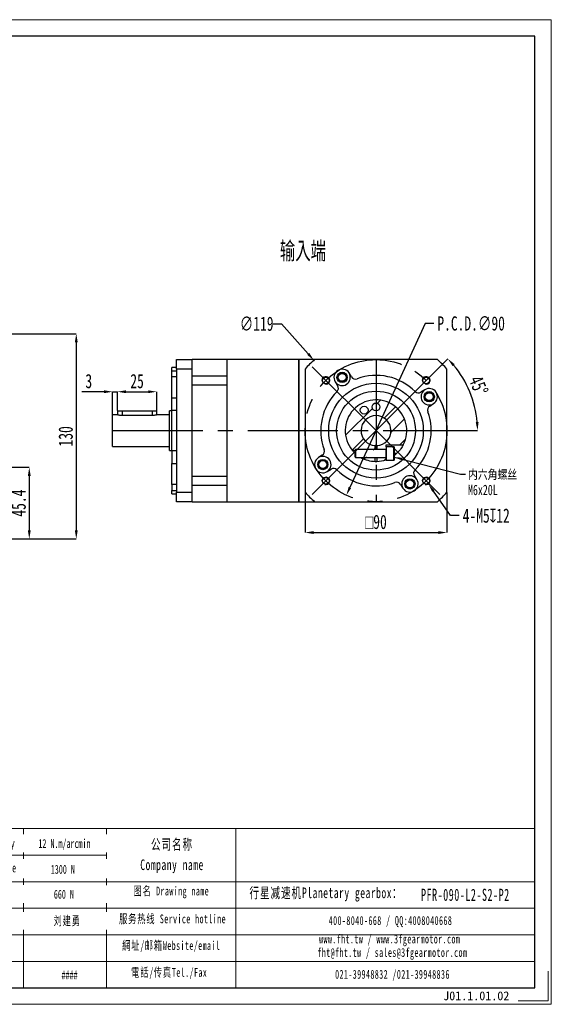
# Model space of a CAD drawing. Header units: millimetres. Extents: x 2388 to 2684, y 131 to 339.
# Tile 4 of 4: x 2572 to 2684, y 131 to 339. Entities that reach past the tile are written whole.
import ezdxf

# ---------------------------------------------------------------- set-up
doc = ezdxf.new("R2010")
doc.units = ezdxf.units.MM
doc.linetypes.add('CENTER2', pattern=[28.575, 19.05, -3.175, 3.175, -3.175])
doc.layers.add('3中心线层', color=1, linetype='CENTER2')
doc.layers.add('6文字层', color=3, linetype='Continuous')
doc.layers.add('SLD-0', color=7, linetype='Continuous', lineweight=18)
doc.layers.add('图框_外框线', color=7, linetype='Continuous', lineweight=18)
doc.styles.add('SLDTEXTSTYLE0', font='TXT', dxfattribs={"width": 0.7, "bigfont": 'bigfont'})
doc.styles.add('SLDTEXTSTYLE1', font='TXT', dxfattribs={"width": 0.7})
doc.styles.add('标准', font='txt', dxfattribs={"width": 0.667})
doc.styles.add('样式 1', font='txt')
doc.dimstyles.new('SLDDIMSTYLE0', dxfattribs={"dimtxt": 3, "dimasz": 1.8, "dimexe": 0, "dimexo": 0.0625, "dimgap": 0.75, "dimtad": 0, "dimtih": 1, "dimtoh": 1, "dimlfac": 3, "dimrnd": 1e-09, "dimzin": 12, "dimdsep": 46, "dimtxsty": 'SLDTEXTSTYLE1', "dimsah": 1, "dimcen": 0, "dimadec": 0, "dimazin": 3, "dimtfac": 1, "dimtofl": 0, "dimtmove": 0, "dimatfit": 3, "dimfxl": 1, "dimfrac": 2, "dimtolj": 1, "dimtzin": 12, "dimarcsym": 0})
doc.dimstyles.new('SLDDIMSTYLE1', dxfattribs={"dimtxt": 3, "dimasz": 1.8, "dimexe": 0, "dimexo": 0.0625, "dimgap": 0.75, "dimtad": 1, "dimdec": 4, "dimlfac": 3, "dimzin": 12, "dimdsep": 46, "dimtxsty": 'SLDTEXTSTYLE1', "dimsah": 1, "dimcen": 0.09, "dimazin": 3, "dimtfac": 1, "dimtofl": 0, "dimtmove": 0, "dimatfit": 3, "dimfxl": 1, "dimfrac": 2, "dimtolj": 1, "dimtzin": 12, "dimarcsym": 0})
doc.dimstyles.new('SLDDIMSTYLE10', dxfattribs={"dimtxt": 3, "dimasz": 1.8, "dimexe": 0, "dimexo": 0.0625, "dimgap": 0.75, "dimtad": 0, "dimtih": 1, "dimtoh": 1, "dimlfac": 3, "dimrnd": 1e-09, "dimzin": 12, "dimdsep": 46, "dimtxsty": 'SLDTEXTSTYLE1', "dimsah": 1, "dimcen": 0, "dimadec": 0, "dimazin": 3, "dimtfac": 1, "dimtofl": 0, "dimtmove": 0, "dimatfit": 3, "dimfxl": 1, "dimfrac": 2, "dimtolj": 1, "dimtzin": 12, "dimarcsym": 0})
doc.dimstyles.new('SLDDIMSTYLE11', dxfattribs={"dimtxt": 0.18, "dimasz": 1.8, "dimexe": 0, "dimexo": 0.0625, "dimgap": 0, "dimtad": 0, "dimtih": 1, "dimtoh": 1, "dimdec": 0, "dimrnd": 1e-09, "dimzin": 0, "dimdsep": 46, "dimtxsty": 'Standard', "dimsah": 1, "dimcen": 0.09, "dimadec": 0, "dimazin": 0, "dimtfac": 1.8, "dimtdec": 0, "dimtofl": 0, "dimtmove": 0, "dimatfit": 3, "dimfxl": 1, "dimfrac": 2, "dimtolj": 1, "dimtzin": 0, "dimarcsym": 0})
doc.dimstyles.new('SLDDIMSTYLE2', dxfattribs={"dimtxt": 3, "dimasz": 1.8, "dimexe": 0, "dimexo": 0.0625, "dimgap": 0.75, "dimtad": 0, "dimtih": 1, "dimtoh": 1, "dimlfac": 3, "dimrnd": 1e-09, "dimzin": 12, "dimdsep": 46, "dimtxsty": 'SLDTEXTSTYLE1', "dimsah": 1, "dimcen": 0, "dimadec": 0, "dimazin": 3, "dimtfac": 1, "dimtofl": 0, "dimtmove": 0, "dimatfit": 3, "dimfxl": 1, "dimfrac": 2, "dimtolj": 1, "dimtzin": 12, "dimarcsym": 0})
doc.dimstyles.new('SLDDIMSTYLE4', dxfattribs={"dimtxt": 3, "dimasz": 1.8, "dimexe": 0, "dimexo": 0.0625, "dimgap": 0.75, "dimtad": 1, "dimlfac": 3, "dimrnd": 1e-09, "dimzin": 12, "dimdsep": 46, "dimtxsty": 'SLDTEXTSTYLE1', "dimsah": 1, "dimcen": 0.09, "dimadec": 0, "dimazin": 3, "dimtfac": 1, "dimtofl": 0, "dimtmove": 0, "dimatfit": 3, "dimfxl": 1, "dimfrac": 2, "dimtolj": 1, "dimtzin": 12, "dimarcsym": 0})
doc.dimstyles.new('SLDDIMSTYLE7', dxfattribs={"dimtxt": 3, "dimasz": 1.8, "dimexe": 0, "dimexo": 0.0625, "dimgap": 0.75, "dimtad": 1, "dimlfac": 3, "dimrnd": 1e-09, "dimzin": 12, "dimdsep": 46, "dimtxsty": 'SLDTEXTSTYLE1', "dimsah": 1, "dimcen": 0.09, "dimadec": 0, "dimazin": 3, "dimtfac": 1, "dimtmove": 0, "dimatfit": 0, "dimfxl": 1, "dimfrac": 2, "dimtolj": 1, "dimtzin": 12, "dimarcsym": 0})
pattern_1 = [(45, (2388.4566, 129.769), (-2.245064, 2.245064), [])]

# ---------------------------------------------------------------- blocks, each defined once
blk = doc.blocks.new('*D110')
at = {"layer": '6文字层', "color": 0, "lineweight": -2}
for p, q in [((2540.82, 273), (2583.54, 273)), ((2583.54, 271.2), (2583.54, 231.47)), ((2560.6, 229.67), (2583.54, 229.67))]:
    blk.add_line(p, q, dxfattribs=at)
at = {"layer": '6文字层', "color": 0}
for points in [[(2583.84, 271.2), (2583.24, 271.2), (2583.54, 273)], [(2583.24, 231.47), (2583.84, 231.47), (2583.54, 229.67)]]:
    blk.add_solid(points, dxfattribs=at)
at = {"layer": 'Defpoints', "color": 0}
for p in [(2540.76, 273), (2560.54, 229.67), (2583.54, 229.67)]:
    blk.add_point(p, dxfattribs=at)
at = {"layer": '6文字层', "color": 0, "insert": (2579.79, 251.34), "char_height": 3, "attachment_point": 2, "rotation": 90, "style": 'SLDTEXTSTYLE1'}
blk.add_mtext('\\A1;130', dxfattribs=at)
blk = doc.blocks.new('*D111')
at = {"layer": '6文字层', "color": 0, "lineweight": -2}
for p, q in [((2548.93, 244.8), (2573.61, 244.8)), ((2573.61, 243), (2573.61, 231.47)), ((2560.6, 229.67), (2573.61, 229.67))]:
    blk.add_line(p, q, dxfattribs=at)
at = {"layer": '6文字层', "color": 0}
for points in [[(2573.91, 243), (2573.31, 243), (2573.61, 244.8)], [(2573.31, 231.47), (2573.91, 231.47), (2573.61, 229.67)]]:
    blk.add_solid(points, dxfattribs=at)
at = {"layer": 'Defpoints', "color": 0}
for p in [(2548.87, 244.8), (2560.54, 229.67), (2573.61, 229.67)]:
    blk.add_point(p, dxfattribs=at)
at = {"layer": '6文字层', "color": 0, "insert": (2569.86, 237.24), "char_height": 3, "attachment_point": 2, "rotation": 90, "style": 'SLDTEXTSTYLE1'}
blk.add_mtext('\\A1;45.4', dxfattribs=at)
blk = doc.blocks.new('*D117')
at = {"layer": '6文字层', "color": 0, "lineweight": -2}
for p, q in [((2592.23, 256.77), (2592.23, 260.76)), ((2594.03, 260.76), (2598.76, 260.76)), ((2600.56, 256.77), (2600.56, 260.76))]:
    blk.add_line(p, q, dxfattribs=at)
at = {"layer": '6文字层', "color": 0}
for points in [[(2594.03, 261.06), (2594.03, 260.46), (2592.23, 260.76)], [(2598.76, 260.46), (2598.76, 261.06), (2600.56, 260.76)]]:
    blk.add_solid(points, dxfattribs=at)
at = {"layer": 'Defpoints', "color": 0}
for p in [(2600.56, 260.76), (2592.23, 256.71), (2600.56, 256.71)]:
    blk.add_point(p, dxfattribs=at)
at = {"layer": '6文字层', "color": 0, "insert": (2596.39, 264.51), "char_height": 3, "attachment_point": 2, "style": 'SLDTEXTSTYLE1'}
blk.add_mtext('\\A1;25', dxfattribs=at)
blk = doc.blocks.new('*D118')
at = {"layer": '6文字层', "color": 0, "lineweight": -2}
for p, q in [((2589.43, 260.76), (2584.73, 260.76)), ((2591.23, 255.94), (2591.23, 260.76)), ((2591.23, 260.76), (2592.23, 260.76)), ((2592.23, 256.77), (2592.23, 260.76)), ((2594.03, 260.76), (2595.83, 260.76))]:
    blk.add_line(p, q, dxfattribs=at)
at = {"layer": '6文字层', "color": 0}
for points in [[(2589.43, 260.46), (2589.43, 261.06), (2591.23, 260.76)], [(2594.03, 261.06), (2594.03, 260.46), (2592.23, 260.76)]]:
    blk.add_solid(points, dxfattribs=at)
at = {"layer": 'Defpoints', "color": 0}
for p in [(2592.23, 260.76), (2591.23, 255.88), (2592.23, 256.71)]:
    blk.add_point(p, dxfattribs=at)
at = {"layer": '6文字层', "color": 0, "insert": (2586.18, 264.51), "char_height": 3, "attachment_point": 2, "style": 'SLDTEXTSTYLE1'}
blk.add_mtext('\\A1;3', dxfattribs=at)
blk = doc.blocks.new('*D119')
at = {"layer": '6文字层', "color": 0, "lineweight": -2}
for p, q in [((2625.14, 275.12), (2626.94, 275.12)), ((2626.94, 275.12), (2632.57, 268.75))]:
    blk.add_line(p, q, dxfattribs=at)
at = {"layer": '6文字层', "color": 0}
blk.add_solid([(2632.34, 268.55), (2632.79, 268.95), (2633.76, 267.4)], dxfattribs=at)
at = {"layer": 'Defpoints', "color": 0}
for p in [(2633.76, 267.4), (2660.03, 237.68)]:
    blk.add_point(p, dxfattribs=at)
at = {"layer": '6文字层', "color": 0, "insert": (2618.09, 276.62), "char_height": 3, "attachment_point": 1, "style": 'SLDTEXTSTYLE1'}
blk.add_mtext('\\A1;∅119', dxfattribs=at)
blk = doc.blocks.new('*D120')
at = {"layer": '6文字层', "color": 0, "lineweight": -2}
for p, q in [((2658.27, 263.92), (2662.06, 267.71)), ((2657.89, 252.54), (2668.34, 252.54))]:
    blk.add_line(p, q, dxfattribs=at)
blk.add_arc((2646.89, 252.54), 21.45, 4.8096, 40.1904, dxfattribs=at)
at = {"layer": '6文字层', "color": 0}
for points in [[(2663.5, 266.59), (2663.06, 266.18), (2662.06, 267.71)], [(2667.97, 254.33), (2668.57, 254.35), (2668.34, 252.54)]]:
    blk.add_solid(points, dxfattribs=at)
at = {"layer": 'Defpoints', "color": 0}
for p in [(2656.77, 262.42), (2658.23, 263.88), (2665.47, 263.27), (2587.56, 252.54), (2657.83, 252.54)]:
    blk.add_point(p, dxfattribs=at)
at = {"layer": '6文字层', "color": 0, "insert": (2669.24, 264.45), "char_height": 3, "attachment_point": 1, "rotation": 292.5, "style": 'SLDTEXTSTYLE1'}
blk.add_mtext('\\A1;45%%d', dxfattribs=at)
blk = doc.blocks.new('*D121')
at = {"layer": '6文字层', "color": 0, "lineweight": -2}
for p, q in [((2657.3, 275.18), (2641.38, 240.55)), ((2659.1, 275.18), (2657.3, 275.18))]:
    blk.add_line(p, q, dxfattribs=at)
at = {"layer": '6文字层', "color": 0}
blk.add_solid([(2641.11, 240.67), (2641.65, 240.42), (2640.63, 238.91)], dxfattribs=at)
at = {"layer": 'Defpoints', "color": 0}
for p in [(2653.16, 266.17), (2640.63, 238.91)]:
    blk.add_point(p, dxfattribs=at)
at = {"layer": '6文字层', "color": 0, "insert": (2659.85, 276.68), "char_height": 3, "attachment_point": 1, "style": 'SLDTEXTSTYLE1'}
blk.add_mtext('\\A1;P.C.D.∅90', dxfattribs=at)
blk = doc.blocks.new('*D122')
at = {"layer": '6文字层', "color": 0, "lineweight": -2}
for p, q in [((2631.89, 239.5), (2631.89, 231.03)), ((2661.89, 239.5), (2661.89, 231.03)), ((2633.69, 231.03), (2660.09, 231.03))]:
    blk.add_line(p, q, dxfattribs=at)
at = {"layer": '6文字层', "color": 0}
for points in [[(2633.69, 231.33), (2633.69, 230.73), (2631.89, 231.03)], [(2660.09, 230.73), (2660.09, 231.33), (2661.89, 231.03)]]:
    blk.add_solid(points, dxfattribs=at)
at = {"layer": 'Defpoints', "color": 0}
for p in [(2631.89, 239.57), (2661.89, 239.57), (2661.89, 231.03)]:
    blk.add_point(p, dxfattribs=at)
at = {"layer": '6文字层', "color": 0, "insert": (2646.89, 234.78), "char_height": 3, "attachment_point": 2, "style": 'SLDTEXTSTYLE1'}
blk.add_mtext('\\A1;{\\fGDT;o}90', dxfattribs=at)
blk = doc.blocks.new('*D123')
at = {"layer": '6文字层', "color": 0, "lineweight": -2}
for p, q in [((2662.64, 234.61), (2659.01, 239.78)), ((2664.46, 234.61), (2662.64, 234.61))]:
    blk.add_line(p, q, dxfattribs=at)
at = {"layer": '6文字层', "color": 0}
blk.add_solid([(2659.26, 239.95), (2658.77, 239.61), (2657.98, 241.25)], dxfattribs=at)
at = {"layer": 'Defpoints', "color": 0}
for p in [(2657.02, 242.62), (2657.98, 241.25)]:
    blk.add_point(p, dxfattribs=at)
at = {"layer": '6文字层', "color": 0, "insert": (2665.21, 236.11), "char_height": 3, "attachment_point": 1, "style": 'SLDTEXTSTYLE1'}
blk.add_mtext('\\A1;4-M5{\\fGDT;x}12', dxfattribs=at)
blk = doc.blocks.new('SW_NOTE_9')
at = {"layer": 'SLD-0', "color": 0, "char_height": 2.2, "attachment_point": 1}
for s, insert, style in [('内六角螺丝', (0.55, 0.97), 'SLDTEXTSTYLE0'), ('M6x20L', (0.55, -2.23), 'SLDTEXTSTYLE1')]:
    blk.add_mtext(s, dxfattribs=dict(at, insert=insert, style=style))

msp = doc.modelspace()

# ---------------------------------------------------------------- hatches: boundary and pattern name
at = {"linetype": 'Continuous', "lineweight": 18}
h = msp.add_hatch(dxfattribs=at)
h.set_pattern_fill('ANSI31', style=0)
h.set_pattern_definition(pattern_1)
edge = h.paths.add_edge_path(flags=0)
edge.add_line((2649.058999, 248.625329), (2649.058999, 249.541996))
edge.add_line((2649.058999, 249.541996), (2652.658614, 249.541996))
edge.add_arc((2646.892333, 252.541996), 6.5, 332.51357375, 579.48657743)
edge.add_line((2641.875804, 248.408662), (2646.725666, 248.408662))
edge.add_line((2646.725666, 248.408662), (2646.725666, 249.379718))
edge.add_arc((2646.892333, 252.541996), 3.166667, -86.98303869, 266.98303869, ccw=False)
edge.add_line((2647.058999, 249.379718), (2647.058999, 248.625329))
edge.add_line((2647.058999, 248.625329), (2649.058999, 248.625329))
edge = h.paths.add_edge_path(flags=0)
edge.add_arc((2644.392333, 256.872123), 0.833333, 0, 360)
edge = h.paths.add_edge_path(flags=0)
edge.add_arc((2646.892333, 257.541996), 0.833333, 0, 360)
h = msp.add_hatch(dxfattribs=at)
h.set_pattern_fill('ANSI31', style=0)
h.set_pattern_definition(pattern_1)
edge = h.paths.add_edge_path(flags=0)
edge.add_arc((2646.892333, 252.541996), 6.5, 238.35138734, 268.53071642)
edge.add_line((2646.725666, 246.044133), (2646.725666, 247.008662))
edge.add_line((2646.725666, 247.008662), (2643.481728, 247.008662))
h = msp.add_hatch(dxfattribs=at)
h.set_pattern_fill('ANSI31', style=0)
h.set_pattern_definition(pattern_1)
edge = h.paths.add_edge_path(flags=0)
edge.add_arc((2646.892333, 252.541996), 6.5, 271.46928358, 289.47122063)
edge.add_line((2649.058999, 246.413737), (2649.058999, 246.791996))
edge.add_line((2649.058999, 246.791996), (2647.058999, 246.791996))
edge.add_line((2647.058999, 246.791996), (2647.058999, 246.044133))

# ---------------------------------------------------------------- linework, layer by layer
at = {"color": 7, "linetype": 'Continuous', "lineweight": 25}
for p, q in [((2604.725668, 265.5174), (2604.725668, 267.541996)), ((2604.725668, 267.541996), (2608.059, 267.541996)), ((2615.392333, 267.541996), (2608.059, 267.541996)), ((2608.059, 265.5174), (2608.059, 267.541996)), ((2630.559, 267.541996), (2615.392333, 267.541996)), ((2615.392333, 267.541996), (2615.392333, 267.306655)), ((2615.392333, 267.541996), (2615.392333, 264.021339)), ((2615.392333, 267.306655), (2615.392333, 237.541995)), ((2633.916928, 267.541996), (2630.559, 267.541996)), ((2630.559, 267.541996), (2630.559, 267.306655)), ((2630.559, 237.541995), (2630.559, 267.541996)), ((2630.559, 267.306655), (2630.559, 237.541995)), ((2659.867737, 267.541996), (2633.916928, 267.541996)), ((2604.725668, 265.875329), (2603.725665, 265.875329)), ((2603.725665, 265.182554), (2603.725665, 265.875329)), ((2603.725665, 265.182554), (2604.725668, 265.182554)), ((2603.725665, 263.916706), (2603.725665, 265.182554)), ((2608.059, 265.5174), (2604.725668, 265.5174)), ((2604.725668, 265.5174), (2604.725668, 239.566591)), ((2608.059, 252.541996), (2608.059, 265.5174)), ((2615.392333, 264.021339), (2608.059, 264.021339)), ((2631.892332, 265.5174), (2631.892332, 239.566591)), ((2641.708761, 263.904582), (2641.190216, 264.718534)), ((2661.892333, 239.566591), (2661.892333, 265.5174)), ((2604.725668, 263.916706), (2603.725665, 263.916706)), ((2603.725665, 259.498557), (2603.725665, 263.916706)), ((2608.059, 262.197288), (2615.392333, 262.197288)), ((2615.392333, 262.197288), (2615.392333, 242.886703)), ((2638.26646, 262.855896), (2638.785005, 262.041943)), ((2657.206233, 261.167869), (2656.392281, 260.649324)), ((2603.725665, 256.783938), (2603.725665, 259.498557)), ((2603.725665, 259.498557), (2604.725668, 259.498557)), ((2658.254919, 257.725567), (2659.068871, 258.244112)), ((2592.225665, 255.875329), (2591.225667, 255.875329)), ((2591.225667, 249.208662), (2591.225667, 255.875329)), ((2592.225665, 256.708662), (2592.225665, 255.875329)), ((2592.225665, 256.708662), (2593.225667, 256.708662)), ((2593.225667, 256.708662), (2599.558998, 256.708662)), ((2599.558998, 255.721793), (2593.225667, 255.721793)), ((2599.558998, 256.708662), (2600.559, 256.708662)), ((2600.559, 255.875329), (2600.559, 256.708662)), ((2603.225667, 255.875329), (2600.559, 255.875329)), ((2603.725665, 256.708662), (2603.225667, 256.708662)), ((2603.225667, 248.375329), (2603.225667, 256.708662)), ((2604.725668, 256.783938), (2603.725665, 256.783938)), ((2603.725665, 248.300053), (2603.725665, 256.783938)), ((2608.059, 239.566591), (2608.059, 252.541996)), ((2649.058999, 249.541996), (2652.658614, 249.541996)), ((2649.058999, 249.125329), (2649.058999, 249.541996)), ((2591.225667, 249.208662), (2603.225667, 249.208662)), ((2603.225667, 248.375329), (2603.725665, 248.375329)), ((2603.725665, 248.300053), (2603.725665, 245.585434)), ((2604.725668, 248.300053), (2603.725665, 248.300053)), ((2641.875804, 248.408662), (2642.448682, 248.408662)), ((2642.525662, 248.541996), (2642.392333, 248.311062)), ((2642.392333, 248.311062), (2642.392333, 247.106262)), ((2648.992333, 248.541996), (2642.525662, 248.541996)), ((2642.525662, 248.541996), (2642.525662, 246.875329)), ((2646.725666, 248.541996), (2646.725666, 249.379718)), ((2646.725666, 249.212832), (2647.058999, 249.212832)), ((2647.058999, 249.379718), (2647.058999, 248.625329)), ((2647.058999, 248.625329), (2649.058999, 248.625329)), ((2647.058999, 248.625329), (2647.058999, 248.541996)), ((2650.692333, 249.125329), (2649.058999, 249.125329)), ((2649.058999, 249.125329), (2649.058999, 246.291995)), ((2650.725666, 249.091996), (2650.725666, 248.702371)), ((2650.725666, 248.702371), (2650.725666, 246.325329)), ((2603.725665, 245.585434), (2604.725668, 245.585434)), ((2603.725665, 241.167285), (2603.725665, 245.585434)), ((2635.529747, 247.358424), (2634.715794, 246.839879)), ((2642.392333, 247.106262), (2642.525662, 246.875329)), ((2642.525662, 246.875329), (2648.992333, 246.875329)), ((2646.725666, 246.044133), (2646.725666, 246.875329)), ((2646.725666, 246.044133), (2647.058999, 246.044133)), ((2647.058999, 246.875329), (2647.058999, 246.791996)), ((2647.058999, 246.791996), (2647.058999, 246.044133)), ((2649.058999, 246.791996), (2647.058999, 246.791996)), ((2649.058999, 246.291995), (2650.692333, 246.291995)), ((2636.578433, 243.916123), (2637.392385, 244.434667)), ((2604.725668, 241.167285), (2603.725665, 241.167285)), ((2603.725665, 241.167285), (2603.725665, 239.901437)), ((2615.392333, 242.886703), (2608.059, 242.886703)), ((2652.075904, 241.179409), (2652.594449, 240.365457)), ((2655.518206, 242.228095), (2654.999661, 243.042048)), ((2603.725665, 239.901437), (2604.725668, 239.901437)), ((2603.725665, 239.208663), (2603.725665, 239.901437)), ((2603.725665, 239.208663), (2604.725668, 239.208663)), ((2604.725668, 239.566591), (2608.059, 239.566591)), ((2604.725668, 237.541995), (2604.725668, 239.566591)), ((2608.059, 241.062653), (2615.392333, 241.062653)), ((2608.059, 237.541995), (2608.059, 239.566591)), ((2615.392333, 241.062653), (2615.392333, 237.541995)), ((2608.059, 237.541995), (2604.725668, 237.541995)), ((2608.059, 237.541995), (2615.392333, 237.541995)), ((2615.392333, 237.541995), (2630.559, 237.541995)), ((2630.559, 237.541995), (2633.916928, 237.541995)), ((2633.916928, 237.541995), (2659.867737, 237.541995))]:
    msp.add_line(p, q, dxfattribs=at)
at = {"color": 1, "linetype": 'Continuous', "lineweight": 25}
for p, q in [((2593.225667, 256.708662), (2593.225667, 255.721793)), ((2599.558998, 256.708662), (2599.558998, 255.721793)), ((2648.992333, 248.541996), (2648.992333, 246.875329)), ((2650.692333, 248.726316), (2650.692333, 249.125329)), ((2650.692333, 246.291995), (2650.692333, 248.726316)), ((2651.238468, 247.708662), (2650.725666, 247.708662))]:
    msp.add_line(p, q, dxfattribs=at)
at = {"color": 7, "linetype": 'Continuous', "lineweight": 25, "flags": 128}
msp.add_lwpolyline([(2647.058999, 249.379718), (2646.892333, 249.375329), (2646.725666, 249.379718)], dxfattribs=at)
at = {"color": 7, "linetype": 'Continuous', "lineweight": 25}
for centre, radius in [((2639.728338, 263.787215), 1.083333), ((2639.728338, 263.787215), 0.833333), ((2636.285731, 263.148597), 0.7), ((2646.892333, 252.541996), 10), ((2657.498934, 263.148597), 0.7), ((2646.892333, 252.541996), 8.333333), ((2658.137552, 259.70599), 1.083333), ((2658.137552, 259.70599), 0.833333), ((2646.892333, 257.541996), 0.833333), ((2644.392333, 256.872123), 0.833333), ((2635.647113, 245.378001), 1.083333), ((2635.647113, 245.378001), 0.833333), ((2636.285731, 241.935394), 0.7), ((2654.056327, 241.296776), 1.083333), ((2654.056327, 241.296776), 0.833333), ((2657.498934, 241.935394), 0.7)]:
    msp.add_circle(centre, radius, dxfattribs=at)
for centre, radius, start, end in [((2646.892333, 252.541996), 19.833333, 130.86068831, 139.13931169), ((2646.892333, 252.541996), 19.833333, 40.86068831, 49.13931169), ((2639.728338, 263.787215), 1.733333, 32.5, 212.5), ((2639.728338, 263.787215), 1.733333, 212.5, 32.5), ((2646.892333, 252.541996), 11.666667, 44.9618481, 110.0381519), ((2637.941613, 261.504644), 1, 314.9618481, 32.5), ((2642.552153, 264.441881), 1, 212.5, 290.0381519), ((2646.892333, 252.541996), 11.666667, 134.9618481, 200.0381519), ((2655.854981, 261.492715), 1, 224.9618481, 302.5), ((2658.137552, 259.70599), 1.733333, 122.5, 302.5), ((2658.137552, 259.70599), 1.733333, 302.5, 122.5), ((2646.892333, 252.541996), 6.5, 332.51357375, 219.48657743), ((2646.892333, 252.541996), 3.166667, 273.01696131, 266.98303869), ((2646.892333, 252.541996), 11.666667, 314.9618481, 20.0381519), ((2658.792219, 256.882176), 1, 122.5, 200.0381519), ((2634.992447, 248.201816), 1, 302.5, 20.0381519), ((2648.992333, 248.608662), 0.066667, 270, 0), ((2650.692333, 249.091996), 0.033333, 0, 90), ((2646.892333, 252.541996), 6.5, 306.13881466, 311.96188883), ((2635.647113, 245.378001), 1.733333, 122.5, 302.5), ((2635.647113, 245.378001), 1.733333, 302.5, 122.5), ((2646.892333, 252.541996), 6.5, 240.66788983, 268.53071642), ((2646.892333, 252.541996), 6.5, 271.46928358, 289.47122063), ((2648.992333, 246.808662), 0.066667, 0, 90), ((2650.692333, 246.325329), 0.033333, 270, 0), ((2637.929685, 243.591276), 1, 44.9618481, 122.5), ((2646.892333, 252.541996), 11.666667, 224.9618481, 290.0381519), ((2655.843053, 243.579348), 1, 134.9618481, 212.5), ((2651.232513, 240.64211), 1, 32.5, 110.0381519), ((2654.056327, 241.296776), 1.733333, 32.5, 212.5), ((2654.056327, 241.296776), 1.733333, 212.5, 32.5), ((2646.892333, 252.541996), 19.833333, 220.86068831, 229.13931169), ((2646.892333, 252.541996), 19.833333, 310.86068831, 319.13931169)]:
    msp.add_arc(centre, radius, start, end, dxfattribs=at)
for points, knots in [([(2593.225667, 255.721793), (2593.116127, 255.725192), (2592.897171, 255.731985), (2592.602928, 255.779245), (2592.376183, 255.831468), (2592.240844, 255.870723), (2592.238138, 255.871597), (2592.237029, 255.871955)], [0, 0, 0, 0, 0.2081870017, 0.4161412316, 0.6300745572, 0.8483415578, 1, 1, 1, 1]), ([(2600.54764, 255.871955), (2600.55098, 255.872945), (2600.565687, 255.877308), (2600.483213, 255.852561), (2600.307499, 255.80632), (2600.038765, 255.753279), (2599.77203, 255.724821), (2599.608444, 255.722496), (2599.558998, 255.721793)], [0, 0, 0, 0, 0.0602505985, 0.2653071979, 0.4728199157, 0.6883255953, 0.9057928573, 1, 1, 1, 1]), ([(2652.658614, 249.541996), (2652.657291, 249.539458), (2652.652585, 249.530426), (2652.589261, 249.40919), (2652.423019, 249.118753), (2652.15279, 248.711898), (2651.761932, 248.21267), (2651.422175, 247.885541), (2651.238468, 247.708662)], [0, 0, 0, 0, 0.064707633, 0.2302621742, 0.3976373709, 0.5735060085, 0.7693938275, 1, 1, 1, 1]), ([(2642.392333, 247.85617), (2642.341535, 247.904024), (2642.216767, 248.021565), (2642.062885, 248.190316), (2641.944774, 248.325546), (2641.885085, 248.397385), (2641.87863, 248.405229), (2641.875804, 248.408662)], [0, 0, 0, 0, 0.1891580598, 0.4646120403, 0.6795765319, 0.8597685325, 1, 1, 1, 1])]:
    msp.add_open_spline(points, degree=3, knots=knots, dxfattribs=at)
at = {"layer": '3中心线层'}
for p, q in [((2646.892333, 252.541996), (2632.868048, 266.56628)), ((2646.892333, 267.541996), (2646.892333, 237.541995)), ((2646.892333, 252.541996), (2660.916617, 266.56628)), ((2591.225667, 252.541996), (2661.892333, 252.541996)), ((2646.892333, 252.541996), (2632.868048, 238.517711)), ((2646.892333, 252.541996), (2660.916617, 238.517711))]:
    msp.add_line(p, q, dxfattribs=at)
msp.add_circle((2646.892333, 252.541996), 15, dxfattribs=at)
at = {"layer": 'SLD-0'}
for centre, radius in [((2639.728338, 263.787215), 1), ((2636.285731, 263.148597), 0.833333), ((2657.498934, 263.148597), 0.833333), ((2658.137552, 259.70599), 1), ((2635.647113, 245.378001), 1), ((2636.285731, 241.935394), 0.833333), ((2654.056327, 241.296776), 1), ((2657.498934, 241.935394), 0.833333)]:
    msp.add_arc(centre, radius, 255, 195, dxfattribs=at)
at = {"layer": '图框_外框线'}
for p, q in [((2415.950594, 168.525397), (2680.445743, 168.525397)), ((2572.400248, 168.525397), (2572.400248, 134.929645)), ((2589.949382, 168.525397), (2589.949382, 134.929645)), ((2617.259156, 168.525397), (2617.259156, 134.929645)), ((2441.297675, 162.919933), (2589.949382, 162.919933)), ((2415.950594, 157.314469), (2680.445743, 157.314469)), ((2441.297675, 151.709004), (2680.445743, 151.709004)), ((2441.297675, 146.10354), (2680.445743, 146.10354)), ((2441.297675, 140.498076), (2680.445743, 140.498076))]:
    msp.add_line(p, q, dxfattribs=at)
at = {"layer": '图框_外框线', "color": 3}
msp.add_lwpolyline([(2389.983547, 131.430101), (2683.945288, 131.430101), (2683.945288, 339.303046), (2389.983547, 339.303046)], close=True, dxfattribs=at)
at = {"layer": '图框_外框线', "color": 3, "lineweight": 25}
msp.add_lwpolyline([(2407.48127, 134.929645), (2680.445743, 134.929645), (2680.445743, 335.803502), (2407.48127, 335.803502)], close=True, dxfattribs=at)
at = {"layer": '图框_外框线', "color": 3}
msp.add_lwpolyline([(2683.245379, 138.42919), (2683.245379, 132.13001), (2676.946199, 132.13001)], dxfattribs=at)

# ---------------------------------------------------------------- block references
at = {"layer": '6文字层'}
msp.add_blockref('SW_NOTE_9', (2665.777574, 243.35803), dxfattribs=at)

# ---------------------------------------------------------------- texts
at = {"layer": '6文字层', "insert": (2661.090394, 134.156924), "char_height": 1.86834291, "width": 23.11643189, "attachment_point": 1, "style": '样式 1'}
msp.add_mtext('J01.1.01.02', dxfattribs=at)
at = {"layer": 'SLD-0', "insert": (2626.560041, 292.493219), "char_height": 4.2333333, "attachment_point": 1, "style": 'SLDTEXTSTYLE0'}
msp.add_mtext('输入端', dxfattribs=at)
at = {"layer": 'SLD-0', "color": 1, "attachment_point": 2, "line_spacing_factor": 1.15057, "style": '标准'}
for s, insert, char_height, width in [('\\T1.1;公司名称\\PCompany name', (2603.777477, 166.312468), 2.24218574, 29.02930464), ('\\T1.1;图名 Drawing name', (2603.624213, 156.281181), 1.86848812, 23.89550478), ('\\T1.1;  行星减速机Planetary gearbox：', (2635.200241, 156.091507), 2.24218574, 35.26429037), ('\\pxt5;{\\fSimSun|b1|i0|c134|p2;\\W0.61111;\\T1.1;PFR-090-L2-S2-P2}', (2665.772207, 155.830001), 2.56229884, 27.25539858), ('\\T1.1;服务热线 Service hotline', (2603.889177, 150.405758), 1.86848812, 26.6218879), ('\\T1.1;400-8040-668 / QQ:4008040668', (2649.948117, 150.048733), 1.86848812, 54.40179633), ('\\T1.1;www.fht.tw / www.3fgearmotor.com ', (2649.775832, 146.156924), 1.86848812, 54.4630377), ('\\T1.1;網址/邮箱Website/email', (2603.598236, 144.776296), 1.86848812, 27.71087955), ('\\T1.1;\\pxt12;fht@fht.tw / sales@3fgearmotor.com ', (2650.345273, 143.311711), 1.86848812, 54.4630377), ('\\T1.1;電話/传真Tel./Fax', (2603.179611, 139.102943), 1.86848812, 28.04416021), ('\\T1.1;021-39948832 /021-39948836 ', (2650.36481, 138.694412), 1.86848812, 41.58664927)]:
    msp.add_mtext(s, dxfattribs=dict(at, insert=insert, char_height=char_height, width=width))
at = {"layer": 'SLD-0', "color": 1, "insert": (2582.12717, 138.554284), "char_height": 1.8684881, "width": 23.89550478, "attachment_point": 2, "style": '标准'}
msp.add_mtext('####', dxfattribs=at)

# ---------------------------------------------------------------- dimensions: what is measured, and where the dimension line sits
at = {"layer": '6文字层'}
dim = msp.add_diameter_dim_2p(p1=(2660.02598, 237.680353), p2=(2633.758686, 267.403638), dimstyle='SLDDIMSTYLE0', dxfattribs=at)
dim.commit()
dim.dimension.update_dxf_attribs({"geometry": '*D119', "text_midpoint": (2621.237978, 275.121747), "dimtype": 163})
dim = msp.add_diameter_dim_2p(p1=(2653.156085, 266.171574), p2=(2640.628581, 238.912417), text='P.C.D.<>', dimstyle='SLDDIMSTYLE2', dxfattribs=at)
dim.commit()
dim.dimension.update_dxf_attribs({"geometry": '*D121', "text_midpoint": (2666.671584, 275.181073), "dimtype": 163})
for base, p1, picture, middle in [((2583.536582, 229.669667), (2540.761219, 273.003), '*D110', (2583.536582, 251.336334)), ((2573.614554, 229.669667), (2548.869911, 244.803), '*D111', (2573.614554, 237.236334))]:
    dim = msp.add_linear_dim(base=base, p1=p1, p2=(2560.536582, 229.669667), angle=90, dimstyle='SLDDIMSTYLE4', dxfattribs=at)
    dim.commit()
    dim.dimension.update_dxf_attribs({"geometry": picture, "text_midpoint": middle, "dimtype": 160})
dim = msp.add_angular_dim_2l(base=(2665.467875, 263.26659), line1=((2587.559786, 252.541996), (2657.832268, 252.541996)), line2=((2658.229611, 263.879274), (2656.768257, 262.41792)), dimstyle='SLDDIMSTYLE1', dxfattribs=at)
dim.commit()
dim.dimension.update_dxf_attribs({"geometry": '*D120', "text_midpoint": (2666.7088, 260.750245), "dimtype": 162})
for base, p1, p2, dimstyle, picture, middle in [((2592.225666, 260.764251), (2591.225666, 255.875329), (2592.225666, 256.708662), 'SLDDIMSTYLE7', '*D118', (2586.175666, 260.764251)), ((2600.558999, 260.764251), (2592.225666, 256.708662), (2600.558999, 256.708662), 'SLDDIMSTYLE4', '*D117', (2596.392333, 260.764251))]:
    dim = msp.add_linear_dim(base=base, p1=p1, p2=p2, dimstyle=dimstyle, dxfattribs=at)
    dim.commit()
    dim.dimension.update_dxf_attribs({"geometry": picture, "text_midpoint": middle, "dimtype": 160})
dim = msp.add_diameter_dim_2p(p1=(2657.020437, 242.617658), p2=(2657.977432, 241.253129), text='4-M<>{\\fGDT;x}12', dimstyle='SLDDIMSTYLE10', override={"dimpost": '<>'}, dxfattribs=at)
dim.commit()
dim.dimension.update_dxf_attribs({"geometry": '*D123', "text_midpoint": (2671.658755, 234.60513), "dimtype": 163})
dim = msp.add_linear_dim(base=(2661.892333, 231.025746), p1=(2631.892333, 239.566592), p2=(2661.892333, 239.566592), text='{\\fGDT;o}<>', dimstyle='SLDDIMSTYLE4', dxfattribs=at)
dim.commit()
dim.dimension.update_dxf_attribs({"geometry": '*D122', "text_midpoint": (2646.892333, 231.025746), "dimtype": 160})

# ---------------------------------------------------------------- leaders
msp.add_leader([(2650.725666, 246.974599), (2664.777574, 243.35803), (2665.777574, 243.35803)], dimstyle='SLDDIMSTYLE11', dxfattribs=at)

# ---------------------------------------------------------------- next in the draw order: texts
at = {"layer": 'SLD-0', "color": 1, "char_height": 1.86848812, "width": 59.04336733, "attachment_point": 2, "style": '标准', "bg_fill": 2}
for s, insert in [('12 N.m/arcmin', (2581.045444, 166.309374)), ('{\\f宋体|b0|i0|c134|p2;容许径向力Max Radial Force}', (2559.686709, 161.165896)), ('{\\f宋体|b0|i0|c134|p2;容许轴向力Max Axial Force}', (2558.99354, 155.6535)), ('{\\fSimSun|b0|i0|c134|p2;\\T1.1;刘建勇 }', (2581.628142, 149.991459))]:
    msp.add_mtext(s, dxfattribs=dict(at, insert=insert))

# ---------------------------------------------------------------- next in the draw order: texts
for s, insert in [('{\\f宋体|b0|i0|c134|p2;\\W0.65;扭转刚性 \\fArial|b0|i0|c0|p34;Torsional Rigidity}', (2560.173765, 166.355066)), ('{\\fSimSun|b1|i0|c134|p2;1300 N}', (2580.69771, 160.859428)), ('{\\fSimSun|b1|i0|c134|p2;660 N}', (2580.924386, 155.589656))]:
    msp.add_mtext(s, dxfattribs=dict(at, insert=insert))

doc.saveas('drawing.dxf')
